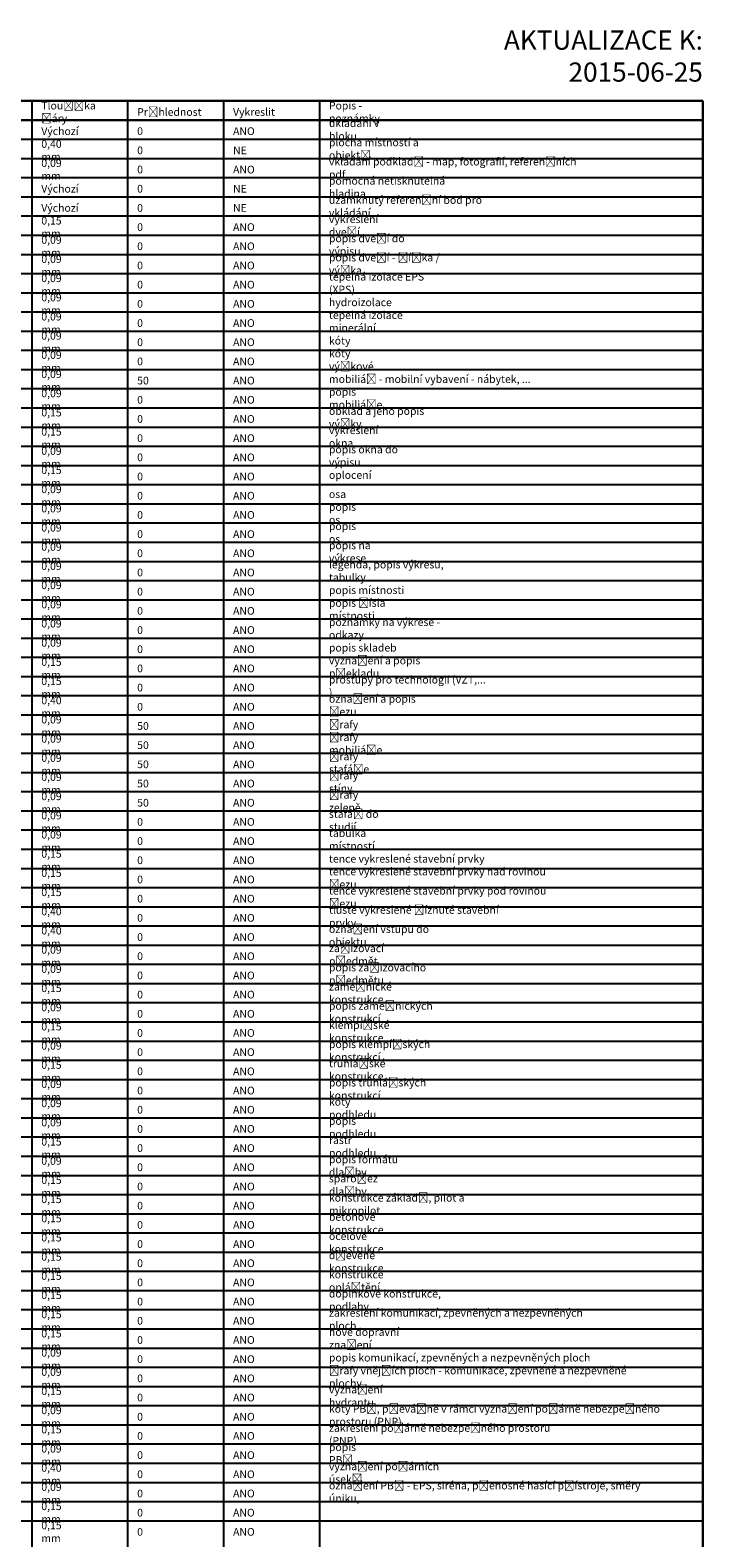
# Model space of a CAD drawing. Header units: millimetres. Extents: x -15250 to 1651995, y -140807 to 78716.
# Tile 32 of 45: x 14459 to 32000, y -36696 to 2592. Entities that reach past the tile are written whole.
import ezdxf

# ---------------------------------------------------------------- set-up
doc = ezdxf.new("R2010")
doc.units = ezdxf.units.MM
doc.header["$LTSCALE"] = 100
doc.styles.get("Standard").update_dxf_attribs({"font": 'isocpeur.ttf'})

msp = doc.modelspace()

# ---------------------------------------------------------------- linework, layer by layer
at = {"lineweight": 30}
for p, q in [((-10250, 750), (32000, 750)), ((32000, 750), (32000, -140750)), ((-10250, 250), (32000, 250))]:
    msp.add_line(p, q, dxfattribs=at)
for p, q in [((14500, 750), (14500, -140250)), ((17000, 750), (17000, -140250)), ((19500, 750), (19500, -140250)), ((22000, 750), (22000, -140250)), ((-10250, -250), (32000, -250)), ((-10250, -750), (32000, -750)), ((-10250, -1250), (32000, -1250)), ((-10250, -1750), (32000, -1750)), ((-10250, -2250), (32000, -2250)), ((-10250, -2750), (32000, -2750)), ((-10250, -3250), (32000, -3250)), ((-10250, -3750), (32000, -3750)), ((-10250, -4250), (32000, -4250)), ((-10250, -4750), (32000, -4750)), ((-10250, -5250), (32000, -5250)), ((-10250, -5750), (32000, -5750)), ((-10250, -6250), (32000, -6250)), ((-10250, -6750), (32000, -6750)), ((-10250, -7250), (32000, -7250)), ((-10250, -7750), (32000, -7750)), ((-10250, -8250), (32000, -8250)), ((-10250, -8750), (32000, -8750)), ((-10250, -9250), (32000, -9250)), ((-10250, -9750), (32000, -9750)), ((-10250, -10250), (32000, -10250)), ((-10250, -10750), (32000, -10750)), ((-10250, -11250), (32000, -11250)), ((-10250, -11750), (32000, -11750)), ((-10250, -12250), (32000, -12250)), ((-10250, -12750), (32000, -12750)), ((-10250, -13250), (32000, -13250)), ((-10250, -13750), (32000, -13750)), ((-10250, -14250), (32000, -14250)), ((-10250, -14750), (32000, -14750)), ((-10250, -15250), (32000, -15250)), ((-10250, -15750), (32000, -15750)), ((-10250, -16250), (32000, -16250)), ((-10250, -16750), (32000, -16750)), ((-10250, -17250), (32000, -17250)), ((-10250, -17750), (32000, -17750)), ((-10250, -18250), (32000, -18250)), ((-10250, -18750), (32000, -18750)), ((-10250, -19250), (32000, -19250)), ((-10250, -19750), (32000, -19750)), ((-10250, -20250), (32000, -20250)), ((-10250, -20750), (32000, -20750)), ((-10250, -21250), (32000, -21250)), ((-10250, -21750), (32000, -21750)), ((-10250, -22250), (32000, -22250)), ((-10250, -22750), (32000, -22750)), ((-10250, -23250), (32000, -23250)), ((-10250, -23750), (32000, -23750)), ((-10250, -24250), (32000, -24250)), ((-10250, -24750), (32000, -24750)), ((-10250, -25250), (32000, -25250)), ((-10250, -25750), (32000, -25750)), ((-10250, -26250), (32000, -26250)), ((-10250, -26750), (32000, -26750)), ((-10250, -27250), (32000, -27250)), ((-10250, -27750), (32000, -27750)), ((-10250, -28250), (32000, -28250)), ((-10250, -28750), (32000, -28750)), ((-10250, -29250), (32000, -29250)), ((-10250, -29750), (32000, -29750)), ((-10250, -30250), (32000, -30250)), ((-10250, -30750), (32000, -30750)), ((-10250, -31250), (32000, -31250)), ((-10250, -31750), (32000, -31750)), ((-10250, -32250), (32000, -32250)), ((-10250, -32750), (32000, -32750)), ((-10250, -33250), (32000, -33250)), ((-10250, -33750), (32000, -33750)), ((-10250, -34250), (32000, -34250)), ((-10250, -34750), (32000, -34750)), ((-10250, -35250), (32000, -35250)), ((-10250, -35750), (32000, -35750)), ((-10250, -36250), (32000, -36250))]:
    msp.add_line(p, q)

# ---------------------------------------------------------------- texts
for s, width, heights, insert, char_height, attachment_point in [('AKTUALIZACE K: 2015-06-25', 8655, [0], (32000, 1250), 500, 9), ('Tloušťka čáry', 1712, [0], (14750, 460.1), 200, 4), ('Průhlednost', 1442, [0], (17250, 460.1), 200, 4), ('Vykreslit', 1102, [0], (19750, 460.1), 200, 4), ('Popis - poznámky', 2162, [0], (22250, 460.1), 200, 4), ('Výchozí', 942, [0], (14750, -39.9), 200, 4), ('0', 122, [0], (17250, -39.9), 200, 4), ('ANO', 482, [0], (19750, -39.9), 200, 4), ('ukládání v bloku', 2022, [0], (22250, 0), 200, 4), ('0,40 mm', 972, [0], (14750, -539.9), 200, 4), ('plocha místností a objektů', 3302, [0], (22250, -500), 200, 4), ('0,09 mm', 972, [0], (14750, -1039.9), 200, 4), ('0', 122, [0], (17250, -539.9), 200, 4), ('NE', 282, [0], (19750, -539.9), 200, 4), ('vkládání podkladů - map, fotografií, referenčních pdf,...', 6912, [0], (22250, -1000), 200, 4), ('0', 122, [0], (17250, -1039.9), 200, 4), ('ANO', 482, [0], (19750, -1039.9), 200, 4), ('Výchozí', 942, [0], (14750, -1539.9), 200, 4), ('0', 122, [0], (17250, -1539.9), 200, 4), ('NE', 282, [0], (19750, -1539.9), 200, 4), ('pomocná netisknutelná hladina', 3702, [0], (22250, -1500), 200, 4), ('Výchozí', 942, [0], (14750, -2039.9), 200, 4), ('0', 122, [0], (17250, -2039.9), 200, 4), ('NE', 282, [0], (19750, -2039.9), 200, 4), ('uzamknutý referenční bod pro vkládání ', 4862, [0], (22250, -2000), 200, 4), ('0,15 mm', 912, [0], (14750, -2539.9), 200, 4), ('vykreslení dveří', 2022, [0], (22250, -2500), 200, 4), ('0', 122, [0], (17250, -2539.9), 200, 4), ('ANO', 482, [0], (19750, -2539.9), 200, 4), ('popis dveří do výpisu', 2642, [0], (22250, -3000), 200, 4), ('0,09 mm', 952, [0], (14750, -3039.9), 200, 4), ('0', 122, [0], (17250, -3039.9), 200, 4), ('ANO', 482, [0], (19750, -3039.9), 200, 4), ('0,09 mm', 952, [0], (14750, -3539.9), 200, 4), ('0', 122, [0], (17250, -3539.9), 200, 4), ('ANO', 482, [0], (19750, -3539.9), 200, 4), ('popis dveří - šířka / výška', 3462, [0], (22250, -3500), 200, 4), ('0,09 mm', 952, [0], (14750, -4039.9), 200, 4), ('tepelná izolace EPS (XPS)', 3182, [0], (22250, -4000), 200, 4), ('0,09 mm', 952, [0], (14750, -4539.9), 200, 4), ('0', 122, [0], (17250, -4039.9), 200, 4), ('ANO', 482, [0], (19750, -4039.9), 200, 4), ('0', 122, [0], (17250, -4539.9), 200, 4), ('ANO', 482, [0], (19750, -4539.9), 200, 4), ('tepelná izolace minerální', 3042, [0], (22250, -5000), 200, 4), ('hydroizolace', 1482, [0], (22250, -4500), 200, 4), ('0,09 mm', 952, [0], (14750, -5039.9), 200, 4), ('0', 122, [0], (17250, -5039.9), 200, 4), ('ANO', 482, [0], (19750, -5039.9), 200, 4), ('0,09 mm', 952, [0], (14750, -5539.9), 200, 4), ('0', 122, [0], (17250, -5539.9), 200, 4), ('ANO', 482, [0], (19750, -5539.9), 200, 4), ('kóty', 522, [0], (22250, -5500), 200, 4), ('0,09 mm', 942, [0], (14750, -6039.9), 200, 4), ('kóty výškové', 1622, [0], (22250, -6000), 200, 4), ('0,09 mm', 942, [0], (14750, -6539.9), 200, 4), ('0', 122, [0], (17250, -6039.9), 200, 4), ('ANO', 482, [0], (19750, -6039.9), 200, 4), ('50', 262, [0], (17250, -6539.9), 200, 4), ('ANO', 482, [0], (19750, -6539.9), 200, 4), ('mobiliář - mobilní vybavení - nábytek, ...', 6849.719, [0], (22250, -6500), 200, 4), ('0,09 mm', 942, [0], (14750, -7039.9), 200, 4), ('0', 122, [0], (17250, -7039.9), 200, 4), ('ANO', 482, [0], (19750, -7039.9), 200, 4), ('popis mobiliáře', 2022, [0], (22250, -7000), 200, 4), ('0,15 mm', 912, [0], (14750, -7539.9), 200, 4), ('0', 122, [0], (17250, -7539.9), 200, 4), ('ANO', 482, [0], (19750, -7539.9), 200, 4), ('obklad a jeho popis výšky', 3182, [0], (22250, -7500), 200, 4), ('0,15 mm', 912, [0], (14750, -8039.9), 200, 4), ('vykreslení okna', 1942, [0], (22250, -8000), 200, 4), ('0', 122, [0], (17250, -8039.9), 200, 4), ('ANO', 482, [0], (19750, -8039.9), 200, 4), ('popis okna do výpisu', 2562, [0], (22250, -8500), 200, 4), ('0,09 mm', 952, [0], (14750, -8539.9), 200, 4), ('0', 122, [0], (17250, -8539.9), 200, 4), ('ANO', 482, [0], (19750, -8539.9), 200, 4), ('0,15 mm', 952, [0], (14750, -9039.9), 200, 4), ('0', 122, [0], (17250, -9039.9), 200, 4), ('ANO', 482, [0], (19750, -9039.9), 200, 4), ('oplocení', 982, [0], (22250, -9000), 200, 4), ('0,09 mm', 952, [0], (14750, -9539.9), 200, 4), ('0,09 mm', 952, [0], (14750, -10039.9), 200, 4), ('0', 122, [0], (17250, -9539.9), 200, 4), ('ANO', 482, [0], (19750, -9539.9), 200, 4), ('osa', 402, [0], (22250, -9500), 200, 4), ('popis os', 1002, [0], (22250, -10000), 200, 4), ('0', 122, [0], (17250, -10039.9), 200, 4), ('ANO', 482, [0], (19750, -10039.9), 200, 4), ('0,09 mm', 952, [0], (14750, -10539.9), 200, 4), ('0', 122, [0], (17250, -10539.9), 200, 4), ('ANO', 482, [0], (19750, -10539.9), 200, 4), ('popis os', 1002, [0], (22250, -10500), 200, 4), ('0,09 mm', 952, [0], (14750, -11039.9), 200, 4), ('0', 122, [0], (17250, -11039.9), 200, 4), ('ANO', 482, [0], (19750, -11039.9), 200, 4), ('popis na výkrese', 2082, [0], (22250, -11000), 200, 4), ('0,09 mm', 952, [0], (14750, -11539.9), 200, 4), ('legenda, popis výkresu, tabulky', 3882, [0], (22250, -11500), 200, 4), ('0,09 mm', 952, [0], (14750, -12039.9), 200, 4), ('0', 122, [0], (17250, -11539.9), 200, 4), ('ANO', 482, [0], (19750, -11539.9), 200, 4), ('0', 122, [0], (17250, -12039.9), 200, 4), ('ANO', 482, [0], (19750, -12039.9), 200, 4), ('popis místnosti', 2022, [0], (22250, -12000), 200, 4), ('0,09 mm', 952, [0], (14750, -12539.9), 200, 4), ('0', 122, [0], (17250, -12539.9), 200, 4), ('ANO', 482, [0], (19750, -12539.9), 200, 4), ('popis čísla místnosti', 2562, [0], (22250, -12500), 200, 4), ('0,09 mm', 952, [0], (14750, -13039.9), 200, 4), ('0', 122, [0], (17250, -13039.9), 200, 4), ('ANO', 482, [0], (19750, -13039.9), 200, 4), ('poznámky na výkrese - odkazy', 3842, [0], (22250, -13000), 200, 4), ('0,09 mm', 952, [0], (14750, -13539.9), 200, 4), ('0', 122, [0], (17250, -13539.9), 200, 4), ('ANO', 482, [0], (19750, -13539.9), 200, 4), ('vyznačení a popis překladu', 3342, [0], (22250, -14000), 200, 4), ('popis skladeb', 3842, [0], (22250, -13500), 200, 4), ('0,15 mm', 912, [0], (14750, -14039.9), 200, 4), ('0', 122, [0], (17250, -14039.9), 200, 4), ('ANO', 482, [0], (19750, -14039.9), 200, 4), ('0,15 mm', 912, [0], (14750, -14539.9), 200, 4), ('0', 122, [0], (17250, -14539.9), 200, 4), ('ANO', 482, [0], (19750, -14539.9), 200, 4), ('prostupy pro technologii (VZT,... )', 4132, [0], (22250, -14500), 200, 4), ('0,40 mm', 972, [0], (14750, -15039.9), 200, 4), ('označení a popis řezu', 2702, [0], (22250, -15000), 200, 4), ('0,09 mm', 952, [0], (14750, -15539.9), 200, 4), ('0', 122, [0], (17250, -15039.9), 200, 4), ('ANO', 482, [0], (19750, -15039.9), 200, 4), ('50', 262, [0], (17250, -15539.9), 200, 4), ('ANO', 482, [0], (19750, -15539.9), 200, 4), ('šrafy mobiliáře', 1822, [0], (22250, -16000), 200, 4), ('šrafy', 642, [0], (22250, -15500), 200, 4), ('0,09 mm', 952, [0], (14750, -16039.9), 200, 4), ('50', 262, [0], (17250, -16039.9), 200, 4), ('ANO', 482, [0], (19750, -16039.9), 200, 4), ('0,09 mm', 952, [0], (14750, -16539.9), 200, 4), ('50', 262, [0], (17250, -16539.9), 200, 4), ('ANO', 482, [0], (19750, -16539.9), 200, 4), ('šrafy stafáže', 1702, [0], (22250, -16500), 200, 4), ('0,09 mm', 952, [0], (14750, -17039.9), 200, 4), ('šrafy stíny', 1402, [0], (22250, -17000), 200, 4), ('0,09 mm', 952, [0], (14750, -17539.9), 200, 4), ('50', 262, [0], (17250, -17039.9), 200, 4), ('ANO', 482, [0], (19750, -17039.9), 200, 4), ('šrafy zeleně', 1542, [0], (22250, -17500), 200, 4), ('50', 262, [0], (17250, -17539.9), 200, 4), ('ANO', 482, [0], (19750, -17539.9), 200, 4), ('0,09 mm', 952, [0], (14750, -18039.9), 200, 4), ('0', 122, [0], (17250, -18039.9), 200, 4), ('ANO', 482, [0], (19750, -18039.9), 200, 4), ('stafáž do studií', 2002, [0], (22250, -18000), 200, 4), ('0,09 mm', 952, [0], (14750, -18539.9), 200, 4), ('0', 122, [0], (17250, -18539.9), 200, 4), ('ANO', 482, [0], (19750, -18539.9), 200, 4), ('tabulka místností', 2182, [0], (22250, -18500), 200, 4), ('0,15 mm', 912, [0], (14750, -19039.9), 200, 4), ('0', 122, [0], (17250, -19039.9), 200, 4), ('ANO', 482, [0], (19750, -19039.9), 200, 4), ('tence vykreslené stavební prvky', 4062, [0], (22250, -19000), 200, 4), ('tence vykreslené stavební prvky nad rovinou řezu', 6262, [0], (22250, -19500), 200, 4), ('0,15 mm', 912, [0], (14750, -19539.9), 200, 4), ('0', 122, [0], (17250, -19539.9), 200, 4), ('ANO', 482, [0], (19750, -19539.9), 200, 4), ('0,15 mm', 912, [0], (14750, -20039.9), 200, 4), ('0', 122, [0], (17250, -20039.9), 200, 4), ('ANO', 482, [0], (19750, -20039.9), 200, 4), ('tence vykreslené stavební prvky pod rovinou řezu', 6262, [0], (22250, -20000), 200, 4), ('0,40 mm', 972, [0], (14750, -20539.9), 200, 4), ('tlustě vykreslené říznuté stavební prvky', 5162, [0], (22250, -20500), 200, 4), ('0,40 mm', 972, [0], (14750, -21039.9), 200, 4), ('0', 122, [0], (17250, -20539.9), 200, 4), ('ANO', 482, [0], (19750, -20539.9), 200, 4), ('označení vstupu do objektu', 3382, [0], (22250, -21000), 200, 4), ('0', 122, [0], (17250, -21039.9), 200, 4), ('ANO', 482, [0], (19750, -21039.9), 200, 4), ('zařizovací předmět', 2322, [0], (22250, -21500), 200, 4), ('0,09 mm', 952, [0], (14750, -21539.9), 200, 4), ('0', 122, [0], (17250, -21539.9), 200, 4), ('ANO', 482, [0], (19750, -21539.9), 200, 4), ('0,09 mm', 952, [0], (14750, -22039.9), 200, 4), ('0', 122, [0], (17250, -22039.9), 200, 4), ('ANO', 482, [0], (19750, -22039.9), 200, 4), ('popis zařizovacího předmětu', 3482, [0], (22250, -22000), 200, 4), ('0,15 mm', 912, [0], (14750, -22539.9), 200, 4), ('zámečnické konstrukce', 2762, [0], (22250, -22500), 200, 4), ('0,09 mm', 952, [0], (14750, -23039.9), 200, 4), ('0', 122, [0], (17250, -22539.9), 200, 4), ('ANO', 482, [0], (19750, -22539.9), 200, 4), ('popis zámečnických konstrukcí', 3722, [0], (22250, -23000), 200, 4), ('0', 122, [0], (17250, -23039.9), 200, 4), ('ANO', 482, [0], (19750, -23039.9), 200, 4), ('0,15 mm', 912, [0], (14750, -23539.9), 200, 4), ('0', 122, [0], (17250, -23539.9), 200, 4), ('ANO', 482, [0], (19750, -23539.9), 200, 4), ('klempířské konstrukce', 2762, [0], (22250, -23500), 200, 4), ('0,09 mm', 952, [0], (14750, -24039.9), 200, 4), ('0', 122, [0], (17250, -24039.9), 200, 4), ('ANO', 482, [0], (19750, -24039.9), 200, 4), ('popis klempířských konstrukcí', 3722, [0], (22250, -24000), 200, 4), ('0,15 mm', 912, [0], (14750, -24539.9), 200, 4), ('truhlářské konstrukce', 2722, [0], (22250, -24500), 200, 4), ('0', 122, [0], (17250, -24539.9), 200, 4), ('ANO', 482, [0], (19750, -24539.9), 200, 4), ('popis truhlářských konstrukcí', 3682, [0], (22250, -25000), 200, 4), ('0,09 mm', 952, [0], (14750, -25039.9), 200, 4), ('0', 122, [0], (17250, -25039.9), 200, 4), ('ANO', 482, [0], (19750, -25039.9), 200, 4), ('0,09 mm', 952, [0], (14750, -25539.9), 200, 4), ('0', 122, [0], (17250, -25539.9), 200, 4), ('ANO', 482, [0], (19750, -25539.9), 200, 4), ('kóty podhledu', 1702, [0], (22250, -25500), 200, 4), ('0,09 mm', 952, [0], (14750, -26039.9), 200, 4), ('popis podhledu', 1782, [0], (22250, -26000), 200, 4), ('0,15 mm', 952, [0], (14750, -26539.9), 200, 4), ('0', 122, [0], (17250, -26039.9), 200, 4), ('ANO', 482, [0], (19750, -26039.9), 200, 4), ('rastr podhledu', 1802, [0], (22250, -26500), 200, 4), ('0', 122, [0], (17250, -26539.9), 200, 4), ('ANO', 482, [0], (19750, -26539.9), 200, 4), ('popis formátu dlažby', 2582, [0], (22250, -27000), 200, 4), ('0,09 mm', 952, [0], (14750, -27039.9), 200, 4), ('0', 122, [0], (17250, -27039.9), 200, 4), ('ANO', 482, [0], (19750, -27039.9), 200, 4), ('0,15 mm', 952, [0], (14750, -27539.9), 200, 4), ('0', 122, [0], (17250, -27539.9), 200, 4), ('ANO', 482, [0], (19750, -27539.9), 200, 4), ('spárořez dlažby', 1962, [0], (22250, -27500), 200, 4), ('0,15 mm', 952, [0], (14750, -28039.9), 200, 4), ('konstrukce základů, pilot a mikropilot', 4652, [0], (22250, -28000), 200, 4), ('0,15 mm', 952, [0], (14750, -28539.9), 200, 4), ('0', 122, [0], (17250, -28039.9), 200, 4), ('ANO', 482, [0], (19750, -28039.9), 200, 4), ('betonové konstrukce', 2542, [0], (22250, -28500), 200, 4), ('0', 122, [0], (17250, -28539.9), 200, 4), ('ANO', 482, [0], (19750, -28539.9), 200, 4), ('0,15 mm', 952, [0], (14750, -29039.9), 200, 4), ('0', 122, [0], (17250, -29039.9), 200, 4), ('ANO', 482, [0], (19750, -29039.9), 200, 4), ('ocelové konstrukce', 2342, [0], (22250, -29000), 200, 4), ('0,15 mm', 952, [0], (14750, -29539.9), 200, 4), ('0', 122, [0], (17250, -29539.9), 200, 4), ('ANO', 482, [0], (19750, -29539.9), 200, 4), ('dřevěné konstrukce', 2402, [0], (22250, -29500), 200, 4), ('0,15 mm', 952, [0], (14750, -30039.9), 200, 4), ('konstrukce opláštění', 2582, [0], (22250, -30000), 200, 4), ('0', 122, [0], (17250, -30039.9), 200, 4), ('ANO', 482, [0], (19750, -30039.9), 200, 4), ('doplňkové konstrukce, podlahy,...', 4002, [0], (22250, -30500), 200, 4), ('0,15 mm', 952, [0], (14750, -30539.9), 200, 4), ('0', 122, [0], (17250, -30539.9), 200, 4), ('ANO', 482, [0], (19750, -30539.9), 200, 4), ('0,15 mm', 952, [0], (14750, -31039.9), 200, 4), ('0', 122, [0], (17250, -31039.9), 200, 4), ('ANO', 482, [0], (19750, -31039.9), 200, 4), ('zakreslení komunikací, zpevněných a nezpevněných ploch', 7012, [0], (22250, -31000), 200, 4), ('0,15 mm', 952, [0], (14750, -31539.9), 200, 4), ('nové dopravní značení', 2762, [0], (22250, -31500), 200, 4), ('0,09 mm', 952, [0], (14750, -32039.9), 200, 4), ('0', 122, [0], (17250, -31539.9), 200, 4), ('ANO', 482, [0], (19750, -31539.9), 200, 4), ('0', 122, [0], (17250, -32039.9), 200, 4), ('ANO', 482, [0], (19750, -32039.9), 200, 4), ('popis komunikací, zpevněných a nezpevněných ploch', 7812, [0], (22250, -32000), 200, 4), ('šrafy vnějších ploch - komunikace, zpevněné a nezpevněné plochy', 8152, [0], (22250, -32500), 200, 4), ('0,09 mm', 952, [0], (14750, -32539.9), 200, 4), ('0', 122, [0], (17250, -32539.9), 200, 4), ('ANO', 482, [0], (19750, -32539.9), 200, 4), ('0,15 mm', 952, [240], (14750, -33039.9), 200, 4), ('0', 122, [0], (17250, -33039.9), 200, 4), ('ANO', 482, [0], (19750, -33039.9), 200, 4), ('vyznačení hydrantu', 2382, [0], (22250, -33000), 200, 4), ('0,09 mm', 952, [0], (14750, -33539.9), 200, 4), ('kóty PBŘ, převážně v rámci vyznačení požárně nebezpečného prostoru (PNP)', 9532, [0], (22250, -33500), 200, 4), ('0,15 mm', 952, [0], (14750, -34039.9), 200, 4), ('0', 122, [0], (17250, -33539.9), 200, 4), ('ANO', 482, [0], (19750, -33539.9), 200, 4), ('zakreslení požárně nebezpečného prostoru (PNP)', 6062, [0], (22250, -34000), 200, 4), ('0', 122, [0], (17250, -34039.9), 200, 4), ('ANO', 482, [0], (19750, -34039.9), 200, 4), ('0,09 mm', 952, [0], (14750, -34539.9), 200, 4), ('0', 122, [0], (17250, -34539.9), 200, 4), ('ANO', 482, [0], (19750, -34539.9), 200, 4), ('popis PBŘ', 1202, [0], (22250, -34500), 200, 4), ('0,40 mm', 972, [0], (14750, -35039.9), 200, 4), ('0', 122, [0], (17250, -35039.9), 200, 4), ('ANO', 482, [0], (19750, -35039.9), 200, 4), ('vyznačení požárních úseků', 3302, [0], (22250, -35000), 200, 4), ('0,09 mm', 952, [0], (14750, -35539.9), 200, 4), ('označení PBŘ - EPS, siréna, přenosné hasící přístroje, směry úniku,...', 8662, [0], (22250, -35500), 200, 4), ('0', 122, [0], (17250, -35539.9), 200, 4), ('ANO', 482, [0], (19750, -35539.9), 200, 4), ('0,15 mm', 952, [0], (14750, -36039.9), 200, 4), ('0', 122, [0], (17250, -36039.9), 200, 4), ('ANO', 482, [0], (19750, -36039.9), 200, 4), ('0,15 mm', 952, [0], (14750, -36539.9), 200, 4), ('0', 122, [0], (17250, -36539.9), 200, 4), ('ANO', 482, [0], (19750, -36539.9), 200, 4)]:
    msp.add_mtext_dynamic_manual_height_columns(s, width=width, gutter_width=12.5, heights=heights, dxfattribs=dict(insert=insert, char_height=char_height, attachment_point=attachment_point))

doc.saveas('drawing.dxf')
